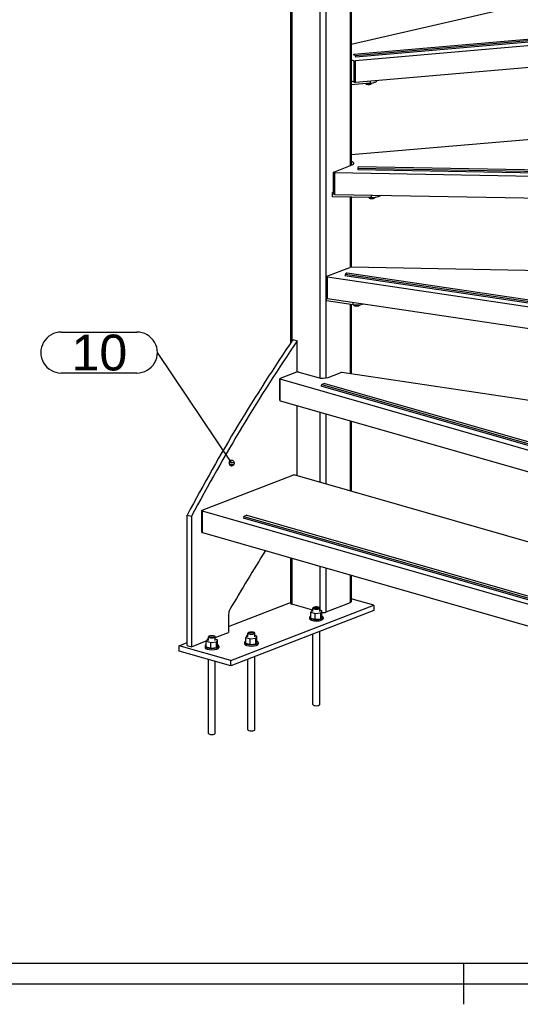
# Model space of a CAD drawing. Header units: millimetres. Extents: x 10376 to 10796, y 14811 to 15108.
# Tile 2 of 14: x 10458 to 10507, y 14814 to 14910. Entities that reach past the tile are written whole.
import ezdxf
from ezdxf.enums import TextEntityAlignment as Align

# ---------------------------------------------------------------- set-up
doc = ezdxf.new("R2010")
doc.units = ezdxf.units.MM
doc.layers.get('0').update_dxf_attribs({"linetype": 'CONTINUOUS'})
doc.layers.add('DIM49', color=4, linetype='CONTINUOUS')
doc.layers.add('TXT_ALL', color=7, linetype='CONTINUOUS')
doc.styles.add('ARIAL', font='arial.ttf')

# ---------------------------------------------------------------- blocks, each defined once
blk = doc.blocks.new('DINA3_00002', base_point=(10789.357, 14817.753))
for p, q in [((10789.357, 14817.753), (10383.357, 14817.753)), ((10501.357, 14813.753), (10501.357, 14817.753)), ((10381.357, 14815.753), (10791.357, 14815.753))]:
    blk.add_line(p, q)
blk = doc.blocks.new('_ZBL0001_00001')
blk.add_blockref('DINA3_00002', (10789.357, 14817.753))
blk = doc.blocks.new('Plaatwerk D_ 10_00054', base_point=(10478.623, 14847.323))
for p, q in [((10492.572, 14852.728), (10490.354, 14853.364)), ((10478.397, 14850.643), (10484.428, 14852.98)), ((10473.569, 14848.249), (10473.569, 14848.773)), ((10478.623, 14846.8), (10473.569, 14848.249))]:
    blk.add_line(p, q)
blk.add_lwpolyline([(10478.623, 14847.323), (10492.572, 14852.728), (10492.572, 14852.204), (10478.623, 14846.8), (10478.623, 14847.323), (10473.569, 14848.773), (10474.353, 14849.076)])
blk = doc.blocks.new('Plaatwerk D_ 10_00053')
blk.add_blockref('Plaatwerk D_ 10_00054', (10478.623, 14847.323))
blk = doc.blocks.new('Koker Profiel 80x80x5 EN 10210-2_00056', base_point=(10487.899, 14856.363))
for p, q in [((10484.428, 14977.607), (10484.428, 14878.301)), ((10484.573, 14977.501), (10484.573, 14878.515)), ((10490.254, 14977.644), (10490.254, 14895.643)), ((10490.354, 14977.734), (10490.354, 14895.682)), ((10487.311, 14976.716), (10487.311, 14874.912)), ((10487.899, 14976.731), (10487.899, 14874.919)), ((10490.254, 14892.58), (10490.254, 14885.72)), ((10490.354, 14892.578), (10490.354, 14885.729)), ((10490.254, 14882.117), (10490.254, 14875.32)), ((10490.354, 14882.102), (10490.354, 14875.305)), ((10487.311, 14871.581), (10487.311, 14864.734)), ((10487.899, 14871.412), (10487.899, 14864.565)), ((10490.254, 14870.737), (10490.254, 14863.89)), ((10490.354, 14870.708), (10490.354, 14863.861)), ((10484.428, 14857.358), (10484.428, 14852.929)), ((10484.573, 14857.317), (10484.573, 14852.823)), ((10487.311, 14856.532), (10487.311, 14852.222)), ((10487.899, 14856.363), (10487.899, 14852.053)), ((10490.254, 14855.688), (10490.254, 14852.966)), ((10490.354, 14855.659), (10490.354, 14853.056)), ((10486.613, 14852.239), (10484.573, 14852.823)), ((10490.254, 14852.966), (10487.899, 14852.053))]:
    blk.add_line(p, q)
for centre, start_param, end_param in [((10489.938, 14853.056), 5.572752, 6.283185), ((10484.845, 14852.929), 3.141593, 4.001956), ((10487.583, 14852.144), 4.527181, 5.572752)]:
    blk.add_ellipse(centre, major_axis=(0.417, 0), ratio=0.333333, start_param=start_param, end_param=end_param)
blk = doc.blocks.new('Koker Profiel 80x80x5 EN 10210-2_00055')
blk.add_blockref('Koker Profiel 80x80x5 EN 10210-2_00056', (10487.899, 14856.363))
blk = doc.blocks.new('Plaatwerk D_ 8_00061', base_point=(10487.951, 14882.459))
for p, q in [((10487.951, 14882.459), (10487.951, 14882.696)), ((10490.561, 14882.071), (10487.951, 14882.459)), ((10490.561, 14882.071), (10490.561, 14882.287))]:
    blk.add_line(p, q)
blk.add_ellipse((10490.901, 14882.325), major_axis=(0.833, 0), ratio=0.333333, start_param=4.292408, end_param=5.569745)
blk = doc.blocks.new('Plaatwerk D_ 8_00060')
blk.add_blockref('Plaatwerk D_ 8_00061', (10487.951, 14882.459))
blk = doc.blocks.new('Plaatwerk D_ 8_00063', base_point=(10488.549, 14893.029))
for p, q in [((10488.622, 14893.058), (10488.549, 14893.029)), ((10488.549, 14893.029), (10488.622, 14893.028)), ((10488.549, 14892.61), (10488.549, 14893.029)), ((10492.341, 14892.542), (10488.549, 14892.61)), ((10492.341, 14892.542), (10492.341, 14892.775)), ((10493.018, 14892.638), (10493.018, 14892.763)), ((10493.018, 14892.638), (10493.326, 14892.758))]:
    blk.add_line(p, q)
blk.add_ellipse((10492.386, 14892.819), major_axis=(0.833, 0), ratio=0.333333, start_param=4.6582, end_param=5.572752)
blk = doc.blocks.new('Plaatwerk D_ 8_00062')
blk.add_blockref('Plaatwerk D_ 8_00063', (10488.549, 14893.029))
blk = doc.blocks.new('Plaatwerk D_ 8_00065', base_point=(10492.252, 14903.691))
for p, q in [((10492.876, 14903.959), (10492.876, 14903.972)), ((10492.252, 14903.691), (10490.354, 14903.526)), ((10492.252, 14903.691), (10492.252, 14903.918))]:
    blk.add_line(p, q)
blk.add_ellipse((10492.042, 14903.959), major_axis=(0.833, 0), ratio=0.333333, start_param=4.966548, end_param=6.283185)
blk = doc.blocks.new('Plaatwerk D_ 8_00064')
blk.add_blockref('Plaatwerk D_ 8_00065', (10492.252, 14903.691))
blk = doc.blocks.new('Plaatwerk D_ 8_00067', base_point=(10490.465, 14914.237))
for p, q in [((10490.465, 14914.237), (10490.354, 14914.212)), ((10490.465, 14914.237), (10490.465, 14914.432)), ((10490.827, 14914.466), (10490.827, 14914.514))]:
    blk.add_line(p, q)
blk.add_ellipse((10489.993, 14914.466), major_axis=(0.833, 0), ratio=0.333333, start_param=5.314444, end_param=6.283185)
blk = doc.blocks.new('Plaatwerk D_ 8_00066')
blk.add_blockref('Plaatwerk D_ 8_00067', (10490.465, 14914.237))
blk = doc.blocks.new('Trededragers_00059')
for name in ['Plaatwerk D_ 8_00066', 'Plaatwerk D_ 8_00064', 'Plaatwerk D_ 8_00062', 'Plaatwerk D_ 8_00060']:
    blk.add_blockref(name, (0, 0))
blk = doc.blocks.new('SHAPE_00471', base_point=(10478.699, 14866.606))
at = {"layer": 'DIM49', "color": 3}
for p, q in [((10462.069, 14879.398), (10469.445, 14879.398)), ((10478.699, 14866.606), (10471.445, 14877.398)), ((10469.445, 14875.398), (10462.069, 14875.398)), ((10478.957, 14866.643), (10478.439, 14866.643)), ((10478.812, 14866.843), (10478.59, 14866.843)), ((10478.904, 14866.443), (10478.494, 14866.443))]:
    blk.add_line(p, q, dxfattribs=at)
blk.add_lwpolyline([(10478.897, 14866.433), (10478.935, 14866.49), (10478.957, 14866.555), (10478.961, 14866.624), (10478.948, 14866.691), (10478.917, 14866.753), (10478.872, 14866.804), (10478.815, 14866.842), (10478.749, 14866.864), (10478.681, 14866.868), (10478.613, 14866.855), (10478.552, 14866.824), (10478.5, 14866.779), (10478.462, 14866.721), (10478.44, 14866.656), (10478.436, 14866.588), (10478.45, 14866.52), (10478.48, 14866.459), (10478.526, 14866.407), (10478.583, 14866.369), (10478.648, 14866.347), (10478.717, 14866.343), (10478.784, 14866.357), (10478.846, 14866.387)], close=True, dxfattribs=at)
for centre, start_param, end_param in [((10462.069, 14877.398), 1.570796, 4.712389), ((10469.445, 14877.398), 4.712389, 7.853982)]:
    blk.add_ellipse(centre, major_axis=(2, 0), ratio=1, start_param=start_param, end_param=end_param, dxfattribs=at)
at = {"layer": 'TXT_ALL', "style": 'ARIAL'}
blk.add_text('10', height=3.5, dxfattribs=at).set_placement((10463.069, 14877.398), align=Align.MIDDLE_LEFT)
blk = doc.blocks.new('Plaatwerk D_ 10_00069', base_point=(10474.353, 14861.533))
for p, q in [((10484.679, 14878.67), (10485.1, 14878.549)), ((10485.1, 14875.498), (10485.1, 14878.549)), ((10485.1, 14865.368), (10485.1, 14872.215)), ((10474.353, 14848.792), (10474.353, 14861.533)), ((10478.397, 14851.861), (10478.397, 14850.075)), ((10474.774, 14848.672), (10476.223, 14849.233)), ((10477.095, 14849.571), (10478.397, 14850.075)), ((10474.353, 14848.792), (10474.774, 14848.672))]:
    blk.add_line(p, q)
blk.add_lwpolyline([(10474.353, 14861.533), (10474.774, 14861.412), (10474.774, 14848.672)])
for centre, major_axis, start_param, end_param in [((10537.493, 14797.318), (-37.209, -129.755), 4.221423, 4.377829), ((10537.914, 14797.197), (-37.209, -129.755), 4.221423, 4.377829), ((10541.861, 14777.444), (-39.514, -137.795), 4.272935, 4.322488), ((10478.759, 14852.002), (-0.153, -0.534), 4.322488, 5.148781)]:
    blk.add_ellipse(centre, major_axis=major_axis, ratio=0.614864, start_param=start_param, end_param=end_param)
blk.add_blockref('SHAPE_00471', (10478.699, 14866.606))
blk = doc.blocks.new('Plaatwerk D_ 10_00068')
blk.add_blockref('Plaatwerk D_ 10_00069', (10474.353, 14861.533))
blk = doc.blocks.new('Trapboom_00052')
for name in ['Koker Profiel 80x80x5 EN 10210-2_00055', 'Trededragers_00059', 'Plaatwerk D_ 10_00068', 'Plaatwerk D_ 10_00053']:
    blk.add_blockref(name, (0, 0))
blk = doc.blocks.new('Hout D_ 40_00161', base_point=(10515.994, 14856.509))
for p, q in [((10475.818, 14861.996), (10484.658, 14865.421)), ((10475.778, 14859.865), (10475.778, 14861.96)), ((10513.054, 14851.245), (10475.836, 14861.918)), ((10475.836, 14859.822), (10475.836, 14861.918)), ((10475.836, 14859.822), (10512.678, 14849.257))]:
    blk.add_line(p, q)
blk.add_lwpolyline([(10515.994, 14856.509), (10484.893, 14865.427)])
for centre, start_param, end_param in [((10484.785, 14865.385), 0.860363, 2.43116), ((10475.944, 14861.96), 2.43116, 3.141593), ((10475.944, 14861.96), 3.141593, 4.001956), ((10475.944, 14859.865), 3.141593, 4.001956)]:
    blk.add_ellipse(centre, major_axis=(0.167, 0), ratio=0.333333, start_param=start_param, end_param=end_param)
blk = doc.blocks.new('Antislip_00163', base_point=(10479.875, 14861.401))
for p, q in [((10479.875, 14861.401), (10510.62, 14852.585)), ((10480.165, 14861.514), (10510.91, 14852.697)), ((10510.91, 14852.697), (10510.62, 14852.585))]:
    blk.add_line(p, q)
for points in [[(10480.165, 14861.514), (10479.875, 14861.401), (10479.803, 14861.268), (10510.547, 14852.452)], [(10510.62, 14852.585), (10510.547, 14852.452), (10510.62, 14852.48)], [(10510.91, 14852.592), (10510.982, 14852.621), (10510.91, 14852.697)]]:
    blk.add_lwpolyline(points)
blk = doc.blocks.new('Antislip_00162')
blk.add_blockref('Antislip_00163', (10479.875, 14861.401))
blk = doc.blocks.new('Hout D_ 40_00160')
for name, p in [('Hout D_ 40_00161', (10515.994, 14856.509)), ('Antislip_00162', (0, 0))]:
    blk.add_blockref(name, p)
blk = doc.blocks.new('Hout D_ 40_00165', base_point=(10485.256, 14875.487))
for p, q in [((10485.021, 14875.481), (10483.426, 14874.863)), ((10524.74, 14870.187), (10489.463, 14875.438)), ((10483.386, 14872.732), (10483.386, 14874.827)), ((10483.444, 14872.69), (10483.444, 14874.785)), ((10483.444, 14872.69), (10519.517, 14862.345))]:
    blk.add_line(p, q)
for points in [[(10485.256, 14875.487), (10487.13, 14874.949)], [(10488.109, 14874.974), (10489.269, 14875.423)], [(10520.645, 14864.117), (10483.444, 14874.785)]]:
    blk.add_lwpolyline(points)
for centre, major_axis, start_param, end_param in [((10485.147, 14875.445), (0.167, 0), 0.860363, 2.43116), ((10489.395, 14875.387), (0.167, 0), 1.150815, 2.43116), ((10483.553, 14874.827), (0.167, 0), 2.43116, 3.141593), ((10483.553, 14874.827), (0.167, 0), 3.141593, 4.001956), ((10487.583, 14875.125), (0.694, 0), 4.001956, 5.572752), ((10483.553, 14872.732), (0.167, 0), 3.141593, 4.001956)]:
    blk.add_ellipse(centre, major_axis=major_axis, ratio=0.333333, start_param=start_param, end_param=end_param)
blk = doc.blocks.new('Antislip_00167', base_point=(10487.484, 14874.268))
for p, q in [((10487.484, 14874.268), (10518.228, 14865.452)), ((10487.774, 14874.381), (10518.518, 14865.564)), ((10518.518, 14865.564), (10518.228, 14865.452))]:
    blk.add_line(p, q)
for points in [[(10487.774, 14874.381), (10487.484, 14874.268), (10487.412, 14874.136), (10518.156, 14865.319)], [(10518.518, 14865.46), (10518.591, 14865.488), (10518.518, 14865.564)], [(10518.228, 14865.452), (10518.156, 14865.319), (10518.228, 14865.347)]]:
    blk.add_lwpolyline(points)
blk = doc.blocks.new('Antislip_00166')
blk.add_blockref('Antislip_00167', (10487.484, 14874.268))
blk = doc.blocks.new('Hout D_ 40_00164')
for name, p in [('Hout D_ 40_00165', (10485.256, 14875.487)), ('Antislip_00166', (0, 0))]:
    blk.add_blockref(name, p)
blk = doc.blocks.new('Hout D_ 40_00169', base_point=(10536.444, 14884.896))
for p, q in [((10487.983, 14884.844), (10490.218, 14885.71)), ((10536.444, 14884.896), (10490.353, 14885.729)), ((10487.943, 14882.713), (10487.943, 14884.808)), ((10530.903, 14878.377), (10488.042, 14884.757)), ((10488.042, 14882.662), (10488.042, 14884.757)), ((10488.042, 14882.662), (10529.421, 14876.503))]:
    blk.add_line(p, q)
for centre, start_param, end_param in [((10490.344, 14885.674), 1.516607, 2.43116), ((10488.11, 14884.808), 2.43116, 3.141593), ((10488.11, 14884.808), 3.141593, 4.292408), ((10488.11, 14882.713), 3.141593, 4.292408)]:
    blk.add_ellipse(centre, major_axis=(0.167, 0), ratio=0.333333, start_param=start_param, end_param=end_param)
blk = doc.blocks.new('Antislip_00171', base_point=(10489.789, 14885.048))
for p, q in [((10489.789, 14885.048), (10528.439, 14879.295)), ((10489.97, 14885.183), (10528.62, 14879.43)), ((10528.62, 14879.43), (10528.439, 14879.295))]:
    blk.add_line(p, q)
for points in [[(10489.97, 14885.183), (10489.789, 14885.048), (10489.744, 14884.909), (10528.394, 14879.156)], [(10528.439, 14879.295), (10528.394, 14879.156), (10528.439, 14879.19)], [(10528.62, 14879.326), (10528.665, 14879.359), (10528.62, 14879.43)]]:
    blk.add_lwpolyline(points)
blk = doc.blocks.new('Antislip_00170')
blk.add_blockref('Antislip_00171', (10489.789, 14885.048))
blk = doc.blocks.new('Hout D_ 40_00168')
for name, p in [('Hout D_ 40_00169', (10536.444, 14884.896)), ('Antislip_00170', (0, 0))]:
    blk.add_blockref(name, p)
blk = doc.blocks.new('Hout D_ 40_00173', base_point=(10488.663, 14895.027))
for p, q in [((10542.878, 14901.243), (10490.354, 14896.695)), ((10551.121, 14898.911), (10543.029, 14901.232)), ((10490.391, 14896.051), (10490.354, 14896.061)), ((10490.391, 14895.696), (10490.391, 14896.051)), ((10488.622, 14892.895), (10488.622, 14894.99)), ((10488.78, 14892.84), (10488.78, 14894.935)), ((10488.78, 14892.84), (10543.161, 14891.857))]:
    blk.add_line(p, q)
for points in [[(10488.663, 14895.027), (10490.464, 14895.725)], [(10545.341, 14893.912), (10488.78, 14894.935)]]:
    blk.add_lwpolyline(points)
for centre, major_axis, start_param, end_param in [((10542.92, 14901.19), (0.167, 0), 0.860363, 1.824955), ((10489.938, 14895.876), (0.694, 0), 0, 0.860363), ((10489.938, 14895.876), (0.694, 0), 5.572752, 6.283185), ((10488.789, 14894.99), (0.167, 0), 2.43116, 3.141593), ((10488.789, 14894.99), (0.167, 0), 3.141593, 4.6582), ((10488.789, 14892.895), (0.167, 0), 3.141593, 4.6582)]:
    blk.add_ellipse(centre, major_axis=major_axis, ratio=0.333333, start_param=start_param, end_param=end_param)
blk = doc.blocks.new('Antislip_00175', base_point=(10491.019, 14895.407))
for p, q in [((10491.019, 14895.407), (10542.132, 14894.483)), ((10491.043, 14895.555), (10542.156, 14894.631)), ((10542.156, 14894.631), (10542.132, 14894.483))]:
    blk.add_line(p, q)
for points in [[(10491.043, 14895.555), (10491.019, 14895.407), (10491.013, 14895.265), (10542.126, 14894.341)], [(10542.132, 14894.483), (10542.126, 14894.341), (10542.132, 14894.378)], [(10542.156, 14894.526), (10542.162, 14894.563), (10542.156, 14894.631)]]:
    blk.add_lwpolyline(points)
blk = doc.blocks.new('Antislip_00174')
blk.add_blockref('Antislip_00175', (10491.019, 14895.407))
blk = doc.blocks.new('Hout D_ 40_00172')
for name, p in [('Hout D_ 40_00173', (10488.663, 14895.027)), ('Antislip_00174', (0, 0))]:
    blk.add_blockref(name, p)
blk = doc.blocks.new('Hout D_ 40_00177', base_point=(10490.64, 14903.803))
for p, q in [((10526.647, 14915.794), (10490.354, 14907.481)), ((10544.771, 14910.651), (10526.85, 14915.79)), ((10544.705, 14910.555), (10490.791, 14905.887)), ((10544.705, 14908.46), (10544.705, 14910.555)), ((10544.829, 14908.514), (10544.829, 14910.609)), ((10490.354, 14905.981), (10490.64, 14905.899)), ((10490.791, 14903.792), (10490.791, 14905.887)), ((10490.64, 14903.803), (10490.354, 14903.885))]:
    blk.add_line(p, q)
for points in [[(10490.791, 14903.792), (10544.705, 14908.46)], [(10490.64, 14903.803), (10490.64, 14905.899)]]:
    blk.add_lwpolyline(points)
for centre, start_param, end_param in [((10526.742, 14915.748), 0.860363, 2.172851), ((10544.663, 14910.609), 4.966548, 6.283185), ((10544.663, 14910.609), 0, 0.860363), ((10544.663, 14908.514), 4.966548, 6.283185), ((10490.749, 14905.941), 4.001956, 4.966548), ((10490.749, 14903.845), 4.001956, 4.966548)]:
    blk.add_ellipse(centre, major_axis=(0.167, 0), ratio=0.333333, start_param=start_param, end_param=end_param)
blk = doc.blocks.new('Antislip_00179', base_point=(10490.738, 14906.408))
for p, q in [((10490.627, 14906.551), (10538.39, 14910.687)), ((10490.738, 14906.408), (10538.502, 14910.544)), ((10538.39, 14910.687), (10538.502, 14910.544)), ((10538.502, 14910.544), (10538.53, 14910.403)), ((10490.766, 14906.267), (10490.738, 14906.303))]:
    blk.add_line(p, q)
for points in [[(10490.627, 14906.551), (10490.738, 14906.408), (10490.766, 14906.267), (10538.53, 14910.403)], [(10490.627, 14906.447), (10490.599, 14906.482), (10490.627, 14906.551)]]:
    blk.add_lwpolyline(points)
blk = doc.blocks.new('Antislip_00178')
blk.add_blockref('Antislip_00179', (10490.738, 14906.408))
blk = doc.blocks.new('Hout D_ 40_00176')
for name, p in [('Hout D_ 40_00177', (10490.64, 14903.803)), ('Antislip_00178', (0, 0))]:
    blk.add_blockref(name, p)
blk = doc.blocks.new('Treden_00159')
for name in ['Hout D_ 40_00176', 'Hout D_ 40_00172', 'Hout D_ 40_00168', 'Hout D_ 40_00164', 'Hout D_ 40_00160']:
    blk.add_blockref(name, (0, 0))
blk = doc.blocks.new('Ankerstang - Ankerstang M12x180_00275', base_point=(10477.045, 14849.638))
for p, q in [((10476.429, 14849.287), (10476.429, 14849.638)), ((10477.095, 14849.287), (10477.095, 14849.638)), ((10476.429, 14840.209), (10476.429, 14847.429)), ((10477.095, 14840.209), (10477.095, 14847.238))]:
    blk.add_line(p, q)
for centre, major_axis, start_param, end_param in [((10476.762, 14849.638), (0.333, 0), 0, 3.141593), ((10476.762, 14849.638), (0.333, 0), 3.141593, 6.283185), ((10476.762, 14849.638), (0.283, 0), 0, 6.283185), ((10476.762, 14840.209), (0.333, 0), 3.141593, 6.283185)]:
    blk.add_ellipse(centre, major_axis=major_axis, ratio=0.333333, start_param=start_param, end_param=end_param)
blk = doc.blocks.new('Ankerstang - Ankerstang M12x180_00274')
blk.add_blockref('Ankerstang - Ankerstang M12x180_00275', (10477.045, 14849.638))
blk = doc.blocks.new('Sluitring (DIN 125)-M12_00277', base_point=(10476.095, 14848.59))
for p, q in [((10476.095, 14848.721), (10476.095, 14848.59)), ((10477.429, 14848.721), (10477.429, 14848.59))]:
    blk.add_line(p, q)
for centre, start_param, end_param in [((10476.762, 14848.721), 2.527644, 3.141593), ((10476.762, 14848.721), 3.141593, 6.283185), ((10476.762, 14848.59), 3.141593, 6.283185), ((10476.762, 14848.721), 0, 0.613949)]:
    blk.add_ellipse(centre, major_axis=(0.667, 0), ratio=0.333333, start_param=start_param, end_param=end_param)
blk = doc.blocks.new('Sluitring (DIN 125)-M12_00276')
blk.add_blockref('Sluitring (DIN 125)-M12_00277', (10476.095, 14848.59))
blk = doc.blocks.new('Zeskantmoer (ISO 4032)-M12_00279', base_point=(10476.655, 14848.532))
for p, q in [((10476.217, 14849.223), (10476.655, 14849.098)), ((10476.217, 14848.657), (10476.217, 14849.223)), ((10477.307, 14848.785), (10477.307, 14849.35)), ((10476.655, 14848.532), (10476.655, 14849.098)), ((10477.2, 14848.595), (10477.307, 14848.785))]:
    blk.add_line(p, q)
for points in [[(10476.429, 14849.424), (10476.324, 14849.412), (10476.217, 14849.223)], [(10476.655, 14849.098), (10477.2, 14849.161), (10477.307, 14849.35), (10477.095, 14849.411)], [(10476.217, 14848.657), (10476.655, 14848.532), (10477.2, 14848.595), (10477.2, 14849.161)]]:
    blk.add_lwpolyline(points)
blk = doc.blocks.new('Zeskantmoer (ISO 4032)-M12_00278')
blk.add_blockref('Zeskantmoer (ISO 4032)-M12_00279', (10476.655, 14848.532))
blk = doc.blocks.new('Montage_00273')
for name in ['Zeskantmoer (ISO 4032)-M12_00278', 'Ankerstang - Ankerstang M12x180_00274', 'Sluitring (DIN 125)-M12_00276']:
    blk.add_blockref(name, (0, 0))
blk = doc.blocks.new('Ankerstang - Ankerstang M12x180_00282', base_point=(10480.904, 14849.997))
for p, q in [((10480.287, 14849.646), (10480.287, 14849.997)), ((10480.954, 14849.646), (10480.954, 14849.997)), ((10480.287, 14840.569), (10480.287, 14847.444)), ((10480.954, 14840.569), (10480.954, 14847.703))]:
    blk.add_line(p, q)
for centre, major_axis, start_param, end_param in [((10480.621, 14849.997), (0.333, 0), 0, 3.141593), ((10480.621, 14849.997), (0.333, 0), 3.141593, 6.283185), ((10480.621, 14849.997), (0.283, 0), 0, 6.283185), ((10480.621, 14840.569), (0.333, 0), 3.141593, 6.283185)]:
    blk.add_ellipse(centre, major_axis=major_axis, ratio=0.333333, start_param=start_param, end_param=end_param)
blk = doc.blocks.new('Ankerstang - Ankerstang M12x180_00281')
blk.add_blockref('Ankerstang - Ankerstang M12x180_00282', (10480.904, 14849.997))
blk = doc.blocks.new('Sluitring (DIN 125)-M12_00284', base_point=(10479.954, 14848.949))
for p, q in [((10479.954, 14849.08), (10479.954, 14848.949)), ((10481.287, 14849.08), (10481.287, 14848.949))]:
    blk.add_line(p, q)
for centre, start_param, end_param in [((10480.621, 14849.08), 2.527644, 3.141593), ((10480.621, 14849.08), 0, 0.613949), ((10480.621, 14849.08), 3.141593, 6.283185), ((10480.621, 14848.949), 3.141593, 6.283185)]:
    blk.add_ellipse(centre, major_axis=(0.667, 0), ratio=0.333333, start_param=start_param, end_param=end_param)
blk = doc.blocks.new('Sluitring (DIN 125)-M12_00283')
blk.add_blockref('Sluitring (DIN 125)-M12_00284', (10479.954, 14848.949))
blk = doc.blocks.new('Zeskantmoer (ISO 4032)-M12_00286', base_point=(10480.513, 14848.891))
for p, q in [((10480.076, 14849.582), (10480.513, 14849.457)), ((10480.076, 14849.017), (10480.076, 14849.582)), ((10480.513, 14848.891), (10480.513, 14849.457)), ((10481.165, 14849.144), (10481.165, 14849.709)), ((10481.058, 14848.955), (10481.165, 14849.144))]:
    blk.add_line(p, q)
for points in [[(10480.287, 14849.784), (10480.183, 14849.771), (10480.076, 14849.582)], [(10480.076, 14849.017), (10480.513, 14848.891), (10481.058, 14848.955), (10481.058, 14849.52)], [(10480.513, 14849.457), (10481.058, 14849.52), (10481.165, 14849.709), (10480.954, 14849.77)]]:
    blk.add_lwpolyline(points)
blk = doc.blocks.new('Zeskantmoer (ISO 4032)-M12_00285')
blk.add_blockref('Zeskantmoer (ISO 4032)-M12_00286', (10480.513, 14848.891))
blk = doc.blocks.new('Montage_00280')
for name in ['Sluitring (DIN 125)-M12_00283', 'Zeskantmoer (ISO 4032)-M12_00285', 'Ankerstang - Ankerstang M12x180_00281']:
    blk.add_blockref(name, (0, 0))
blk = doc.blocks.new('Ankerstang - Ankerstang M12x180_00289', base_point=(10487.244, 14852.454))
for p, q in [((10486.628, 14852.103), (10486.628, 14852.454)), ((10487.294, 14852.103), (10487.294, 14852.454)), ((10487.294, 14843.025), (10487.294, 14850.159)), ((10486.628, 14843.025), (10486.628, 14849.901))]:
    blk.add_line(p, q)
for centre, major_axis, start_param, end_param in [((10486.961, 14852.454), (0.333, 0), 0, 3.141593), ((10486.961, 14852.454), (0.333, 0), 3.141593, 6.283185), ((10486.961, 14852.454), (0.283, 0), 0, 6.283185), ((10486.961, 14843.025), (0.333, 0), 3.141593, 6.283185)]:
    blk.add_ellipse(centre, major_axis=major_axis, ratio=0.333333, start_param=start_param, end_param=end_param)
blk = doc.blocks.new('Ankerstang - Ankerstang M12x180_00288')
blk.add_blockref('Ankerstang - Ankerstang M12x180_00289', (10487.244, 14852.454))
blk = doc.blocks.new('Sluitring (DIN 125)-M12_00291', base_point=(10486.294, 14851.406))
for p, q in [((10486.294, 14851.537), (10486.294, 14851.406)), ((10487.628, 14851.537), (10487.628, 14851.406))]:
    blk.add_line(p, q)
for centre, start_param, end_param in [((10486.961, 14851.537), 2.527644, 3.141593), ((10486.961, 14851.537), 3.141593, 6.283185), ((10486.961, 14851.406), 3.141593, 6.283185), ((10486.961, 14851.537), 0, 0.613949)]:
    blk.add_ellipse(centre, major_axis=(0.667, 0), ratio=0.333333, start_param=start_param, end_param=end_param)
blk = doc.blocks.new('Sluitring (DIN 125)-M12_00290')
blk.add_blockref('Sluitring (DIN 125)-M12_00291', (10486.294, 14851.406))
blk = doc.blocks.new('Zeskantmoer (ISO 4032)-M12_00293', base_point=(10486.854, 14851.348))
for p, q in [((10487.506, 14851.601), (10487.506, 14852.166)), ((10486.416, 14852.039), (10486.854, 14851.913)), ((10486.416, 14851.473), (10486.416, 14852.039)), ((10486.854, 14851.348), (10486.854, 14851.913)), ((10487.399, 14851.411), (10487.506, 14851.601))]:
    blk.add_line(p, q)
for points in [[(10486.628, 14852.24), (10486.523, 14852.228), (10486.416, 14852.039)], [(10486.854, 14851.913), (10487.399, 14851.977), (10487.506, 14852.166), (10487.294, 14852.227)], [(10486.416, 14851.473), (10486.854, 14851.348), (10487.399, 14851.411), (10487.399, 14851.977)]]:
    blk.add_lwpolyline(points)
blk = doc.blocks.new('Zeskantmoer (ISO 4032)-M12_00292')
blk.add_blockref('Zeskantmoer (ISO 4032)-M12_00293', (10486.854, 14851.348))
blk = doc.blocks.new('Montage_00287')
for name in ['Zeskantmoer (ISO 4032)-M12_00292', 'Ankerstang - Ankerstang M12x180_00288', 'Sluitring (DIN 125)-M12_00290']:
    blk.add_blockref(name, (0, 0))
blk = doc.blocks.new('Montage in vloer_00272')
for name in ['Montage_00287', 'Montage_00273', 'Montage_00280']:
    blk.add_blockref(name, (0, 0))
blk = doc.blocks.new('Houtdraadbout (DIN 571)-6x40_00325', base_point=(10490.841, 14882.047))
for p, q in [((10490.598, 14882.066), (10490.598, 14882.019)), ((10490.841, 14882.047), (10490.841, 14881.95)), ((10491.147, 14881.986), (10491.12, 14881.975)), ((10491.144, 14882.059), (10491.144, 14881.985)), ((10491.147, 14881.986), (10491.144, 14881.985))]:
    blk.add_line(p, q)
for points in [[(10490.841, 14881.95), (10490.809, 14881.948), (10490.778, 14881.95), (10490.748, 14881.954), (10490.719, 14881.961), (10490.676, 14881.976), (10490.638, 14881.995), (10490.598, 14882.019)], [(10490.676, 14881.976), (10490.681, 14881.975)], [(10490.992, 14881.944), (10490.956, 14881.941), (10490.919, 14881.941), (10490.881, 14881.944), (10490.841, 14881.95)], [(10491.144, 14881.985), (10491.103, 14881.97), (10491.065, 14881.958), (10491.028, 14881.949), (10490.992, 14881.944)], [(10491.173, 14882.014), (10491.161, 14881.996), (10491.147, 14881.986)], [(10491.195, 14882.065), (10491.184, 14882.036), (10491.173, 14882.014)]]:
    blk.add_lwpolyline(points)
for start_param, end_param in [(3.800651, 4.001956), (4.001956, 5.049154), (5.049154, 5.624127)]:
    blk.add_ellipse((10490.901, 14882.031), major_axis=(0.278, 0), ratio=0.333333, start_param=start_param, end_param=end_param)
blk = doc.blocks.new('Houtdraadbout (DIN 571)-6x40_00324')
blk.add_blockref('Houtdraadbout (DIN 571)-6x40_00325', (10490.841, 14882.047))
blk = doc.blocks.new('Montage_00323')
blk.add_blockref('Houtdraadbout (DIN 571)-6x40_00324', (0, 0))
blk = doc.blocks.new('Houtdraadbout (DIN 571)-6x40_00328', base_point=(10492.326, 14892.542))
for p, q in [((10492.083, 14892.546), (10492.083, 14892.514)), ((10492.326, 14892.542), (10492.326, 14892.444)), ((10492.632, 14892.481), (10492.605, 14892.469)), ((10492.629, 14892.553), (10492.629, 14892.48)), ((10492.632, 14892.481), (10492.629, 14892.48))]:
    blk.add_line(p, q)
for points in [[(10492.326, 14892.444), (10492.294, 14892.443), (10492.263, 14892.445), (10492.234, 14892.449), (10492.205, 14892.456), (10492.162, 14892.471), (10492.124, 14892.49), (10492.083, 14892.514)], [(10492.162, 14892.471), (10492.166, 14892.469)], [(10492.478, 14892.438), (10492.441, 14892.436), (10492.405, 14892.436), (10492.367, 14892.439), (10492.326, 14892.444)], [(10492.629, 14892.48), (10492.589, 14892.464), (10492.551, 14892.453), (10492.514, 14892.444), (10492.478, 14892.438)], [(10492.659, 14892.509), (10492.646, 14892.491), (10492.632, 14892.481)], [(10492.68, 14892.559), (10492.669, 14892.53), (10492.659, 14892.509)]]:
    blk.add_lwpolyline(points)
for start_param, end_param in [(3.800651, 4.001956), (4.001956, 5.049154), (5.049154, 5.624127)]:
    blk.add_ellipse((10492.386, 14892.526), major_axis=(0.278, 0), ratio=0.333333, start_param=start_param, end_param=end_param)
blk = doc.blocks.new('Houtdraadbout (DIN 571)-6x40_00327')
blk.add_blockref('Houtdraadbout (DIN 571)-6x40_00328', (10492.326, 14892.542))
blk = doc.blocks.new('Montage_00326')
blk.add_blockref('Houtdraadbout (DIN 571)-6x40_00327', (0, 0))
blk = doc.blocks.new('Houtdraadbout (DIN 571)-6x40_00331', base_point=(10491.983, 14903.667))
for p, q in [((10491.983, 14903.667), (10491.983, 14903.584)), ((10492.289, 14903.621), (10492.262, 14903.609)), ((10492.286, 14903.694), (10492.286, 14903.62)), ((10492.289, 14903.621), (10492.286, 14903.62))]:
    blk.add_line(p, q)
for points in [[(10491.983, 14903.584), (10491.951, 14903.583), (10491.92, 14903.585), (10491.89, 14903.589), (10491.861, 14903.596), (10491.818, 14903.611), (10491.785, 14903.627), (10491.751, 14903.647)], [(10491.818, 14903.611), (10491.823, 14903.609)], [(10492.134, 14903.579), (10492.098, 14903.576), (10492.061, 14903.576), (10492.023, 14903.579), (10491.983, 14903.584)], [(10492.286, 14903.62), (10492.245, 14903.605), (10492.207, 14903.593), (10492.17, 14903.584), (10492.134, 14903.579)], [(10492.315, 14903.649), (10492.303, 14903.631), (10492.289, 14903.621)], [(10492.337, 14903.7), (10492.326, 14903.671), (10492.315, 14903.649)]]:
    blk.add_lwpolyline(points)
for start_param, end_param in [(3.800651, 4.001956), (4.001956, 5.049154), (5.049154, 5.624127)]:
    blk.add_ellipse((10492.042, 14903.666), major_axis=(0.278, 0), ratio=0.333333, start_param=start_param, end_param=end_param)
blk = doc.blocks.new('Houtdraadbout (DIN 571)-6x40_00330')
blk.add_blockref('Houtdraadbout (DIN 571)-6x40_00331', (10491.983, 14903.667))
blk = doc.blocks.new('Montage_00329')
blk.add_blockref('Houtdraadbout (DIN 571)-6x40_00330', (0, 0))
blk = doc.blocks.new('MONTAGE_00229')
for name in ['Montage_00329', 'Montage_00326', 'Montage_00323', 'Montage in vloer_00272']:
    blk.add_blockref(name, (0, 0))
blk = doc.blocks.new('BNR 15_00031')
for name in ['MONTAGE_00229', 'Treden_00159', 'Trapboom_00052']:
    blk.add_blockref(name, (0, 0))
blk = doc.blocks.new('Breda_00030')
blk.add_blockref('BNR 15_00031', (0, 0))
blk = doc.blocks.new('_A3D0002_00029')
blk.add_blockref('Breda_00030', (0, 0))
blk = doc.blocks.new('_ANS0002_00028')
blk.add_blockref('_A3D0002_00029', (0, 0))

msp = doc.modelspace()

# ---------------------------------------------------------------- block references
for name in ['_ZBL0001_00001', '_ANS0002_00028']:
    msp.add_blockref(name, (0, 0))

doc.saveas('drawing.dxf')
